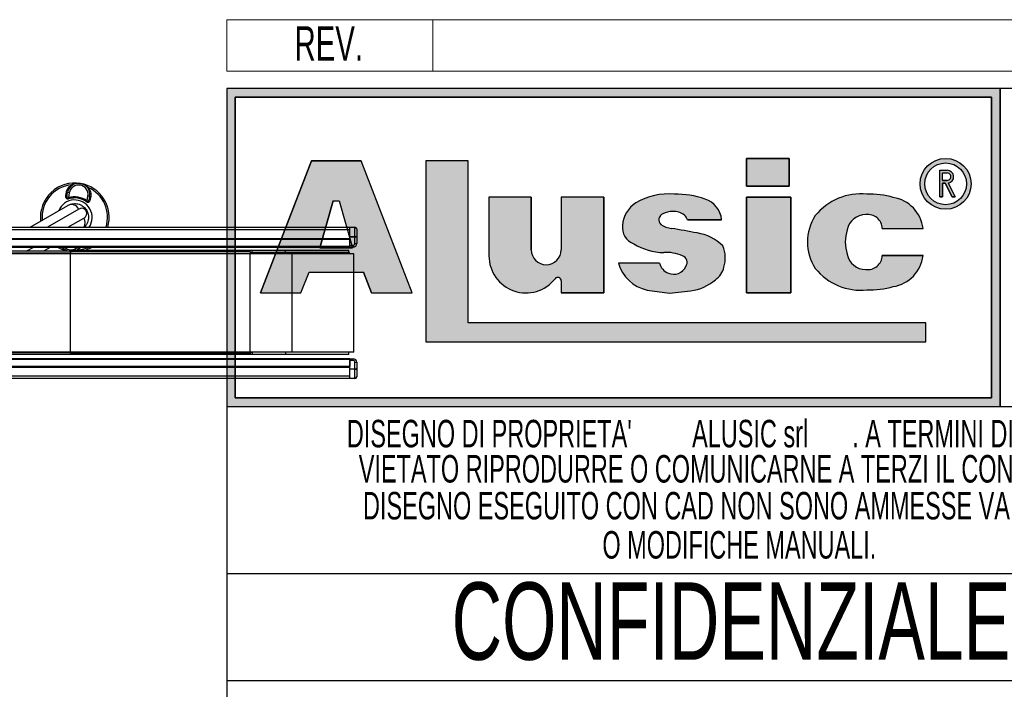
# Model space of a CAD drawing. Header units: millimetres. Extents: x 0 to 420, y 0 to 297.
# Tile 5 of 39: x 203 to 260, y 30 to 69. Entities that reach past the tile are written whole.
import ezdxf
from ezdxf.enums import TextEntityAlignment as Align

# ---------------------------------------------------------------- set-up
doc = ezdxf.new("R2010")
doc.units = ezdxf.units.MM
doc.layers.add('CARTIGLIO', color=140, linetype='Continuous')
doc.styles.add('SLDTEXTSTYLE0', font='TXT', dxfattribs={"width": 0.6382978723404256})
doc.styles.add('SLDTEXTSTYLE1', font='TXT', dxfattribs={"width": 0.675})

# ---------------------------------------------------------------- blocks, each defined once
blk = doc.blocks.new('SW_NOTE_0_3')
at = {"layer": 'CARTIGLIO', "color": 0, "insert": (2.34042553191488, 2.578135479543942), "char_height": 2, "attachment_point": 2, "style": 'SLDTEXTSTYLE0'}
blk.add_mtext('REV.', dxfattribs=at)
blk = doc.blocks.new('SW_NOTE_0_9')
at = {"layer": 'CARTIGLIO', "color": 0, "char_height": 1.6, "attachment_point": 2, "style": 'SLDTEXTSTYLE0'}
for s, insert in [("DISEGNO DI PROPRIETA'", (10.27659574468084, 2.062508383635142)), ('ALUSIC srl', (25.45120500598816, 2.062508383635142)), (". A TERMINI DI LEGGE E'", (39.41078027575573, 2.062508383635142))]:
    blk.add_mtext(s, dxfattribs=dict(at, insert=insert))
blk = doc.blocks.new('SW_NOTE_0_10')
at = {"layer": 'CARTIGLIO', "color": 0, "insert": (10.40425531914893, 2.062508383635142), "char_height": 1.6, "attachment_point": 2, "style": 'SLDTEXTSTYLE0'}
blk.add_mtext('O MODIFICHE MANUALI.', dxfattribs=at)
blk = doc.blocks.new('SW_NOTE_0_12')
at = {"layer": 'CARTIGLIO', "color": 0, "insert": (27.3404255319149, 2.062508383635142), "char_height": 1.6, "attachment_point": 2, "style": 'SLDTEXTSTYLE0'}
blk.add_mtext('VIETATO RIPRODURRE O COMUNICARNE A TERZI IL CONTENUTO.', dxfattribs=at)
blk = doc.blocks.new('SW_NOTE_0_13')
at = {"layer": 'CARTIGLIO', "color": 0, "insert": (28.04255319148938, 2.062508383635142), "char_height": 1.6, "attachment_point": 2, "style": 'SLDTEXTSTYLE0'}
blk.add_mtext('DISEGNO ESEGUITO CON CAD NON SONO AMMESSE VARIAZIONI', dxfattribs=at)
blk = doc.blocks.new('SW_NOTE_0_14')
at = {"layer": 'CARTIGLIO', "color": 0, "insert": (21.07265624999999, 5.800804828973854), "char_height": 4.500000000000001, "attachment_point": 2, "style": 'SLDTEXTSTYLE1'}
blk.add_mtext('CONFIDENZIALE', dxfattribs=at)
blk = doc.blocks.new('Cartiglio ALUSIC particolari STD')
at = {"layer": 'CARTIGLIO'}
h = blk.add_hatch(color=256, dxfattribs=at)
h.paths.add_polyline_path([(175.6752307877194, 247.7132947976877), (175.6752307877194, 229.2132947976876), (220.6752307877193, 229.2132947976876), (220.6752307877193, 247.7132947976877)], flags=0)
h.paths.add_polyline_path([(176.1752307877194, 229.7132947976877), (176.1752307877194, 247.2132947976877), (220.1752307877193, 247.2132947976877), (220.1752307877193, 229.7132947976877)], flags=0)
h = blk.add_hatch(color=256, dxfattribs=at)
h.paths.add_polyline_path([(179.9963944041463, 235.8207167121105), (180.465276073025, 237.0349162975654), (183.6345063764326, 237.0349162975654), (184.103388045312, 235.8207167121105), (186.455199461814, 235.8207167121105), (183.4874420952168, 243.5059174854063), (180.6123403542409, 243.5059174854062), (177.6445829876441, 235.8207167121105)], flags=0)
h.paths.add_polyline_path([(181.1002992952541, 238.4359343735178), (181.8750070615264, 241.1689926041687), (182.2247753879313, 241.1689926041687), (182.9994831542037, 238.4359343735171)], flags=0)
for points in [[(189.726070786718, 243.5099477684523), (187.2568362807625, 243.5099477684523), (187.2568362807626, 232.9839336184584), (216.346566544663, 232.9839336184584), (216.346566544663, 234.0739837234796), (189.726070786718, 234.0739837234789)], [(205.9157645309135, 243.6451419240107), (205.9157645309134, 242.0388308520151), (208.4026610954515, 242.0388308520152), (208.4026610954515, 243.6451419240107)], [(208.4880238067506, 241.3950893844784), (205.9157645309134, 241.3950893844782), (205.9157645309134, 235.8207167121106), (208.4880238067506, 235.8207167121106)]]:
    blk.add_hatch(color=256, dxfattribs=at).paths.add_polyline_path(points, flags=0)
h = blk.add_hatch(color=256, dxfattribs=at)
edge = h.paths.add_edge_path(flags=0)
edge.add_arc((217.4963133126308, 242.1652733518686), 1.479868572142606, 0, 360)
edge = h.paths.add_edge_path(flags=0)
edge.add_arc((217.4963133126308, 242.1652733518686), 1.214864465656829, 0, 360)
h = blk.add_hatch(color=256, dxfattribs=at)
edge = h.paths.add_edge_path(flags=0)
edge.add_arc((217.5944506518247, 242.5818626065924), 0.3723980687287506, 277.1406326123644, 450.0000000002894)
edge.add_line((217.5944506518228, 242.9542606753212), (217.1543350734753, 242.9542606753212))
edge.add_line((217.1543350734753, 242.9542606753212), (217.1543350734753, 241.4023140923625))
edge.add_line((217.1543350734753, 241.4023140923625), (217.3097420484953, 241.4023140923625))
edge.add_line((217.3097420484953, 241.4023140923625), (217.3097420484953, 242.2094645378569))
edge.add_line((217.3097420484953, 242.2094645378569), (217.4681345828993, 242.2094645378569))
edge.add_line((217.4681345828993, 242.2094645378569), (217.8753428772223, 241.4023140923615))
edge.add_line((217.8753428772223, 241.4023140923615), (218.0494071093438, 241.4023140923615))
edge.add_line((218.0494071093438, 241.4023140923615), (217.6407416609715, 242.212352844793))
edge = h.paths.add_edge_path(flags=0)
edge.add_line((217.3097420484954, 242.7988537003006), (217.5944506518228, 242.7988537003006))
edge.add_arc((217.5944506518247, 242.5818626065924), 0.2169910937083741, -90.00000000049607, 90.00000000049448, ccw=False)
edge.add_line((217.5944506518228, 242.3648715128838), (217.3097420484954, 242.3648715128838))
edge.add_line((217.3097420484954, 242.3648715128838), (217.3097420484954, 242.7988537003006))
h = blk.add_hatch(color=256, dxfattribs=at)
edge = h.paths.add_edge_path(flags=0)
edge.add_arc((194.2619790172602, 238.3328699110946), 0.8721260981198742, 180, 360, ccw=False)
edge.add_line((193.3898529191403, 238.3328699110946), (193.3898529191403, 241.3950893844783))
edge.add_line((193.3898529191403, 241.3950893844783), (190.9285191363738, 241.3950893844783))
edge.add_line((190.9285191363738, 241.3950893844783), (190.9285191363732, 237.9783312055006))
edge.add_arc((193.0861336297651, 237.9783312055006), 2.157614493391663, 180, 321.9680973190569)
edge.add_arc((194.9391651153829, 236.5289220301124), 0.1949400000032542, 3.751097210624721e-10, 141.9680973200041, ccw=False)
edge.add_line((195.1341051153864, 236.5289220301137), (195.1341051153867, 235.8207167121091))
edge.add_line((195.1341051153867, 235.8207167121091), (197.6148195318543, 235.8207167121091))
edge.add_line((197.6148195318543, 235.8207167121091), (197.6148195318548, 241.3950893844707))
edge.add_line((197.6148195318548, 241.3950893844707), (195.1341051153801, 241.3950893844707))
edge.add_line((195.1341051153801, 241.3950893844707), (195.1341051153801, 238.3328699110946))
h = blk.add_hatch(color=256, dxfattribs=at)
edge = h.paths.add_edge_path(flags=0)
edge.add_line((201.4260816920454, 235.8017439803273), (202.6657446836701, 235.9456470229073))
edge.add_arc((202.329266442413, 238.631519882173), 2.706867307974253, 277.1406456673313, 311.0032214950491)
edge.add_arc((203.4500368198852, 237.5679483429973), 1.178212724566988, 303.7868133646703, 347.8980612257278)
edge.add_arc((202.7591436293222, 237.8600682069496), 1.920162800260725, 343.693523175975, 381.4193527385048)
edge.add_arc((202.6211329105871, 236.5671389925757), 2.77207698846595, 46.00269433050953, 81.2509677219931)
edge.add_arc((194.8645641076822, 197.2610710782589), 42.83386613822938, 78.993004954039, 81.01866969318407)
edge.add_arc((201.791685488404, 241.2254031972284), 1.672976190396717, 238.7770991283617, 261.74465207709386, ccw=False)
edge.add_arc((201.2153024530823, 240.0677304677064), 0.3988810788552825, 114.64010585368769, 223.1865854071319, ccw=False)
edge.add_arc((201.6334056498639, 239.1857459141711), 1.374925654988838, 90.51660503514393, 115.1534325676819, ccw=False)
edge.add_arc((201.6831021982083, 239.5760411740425), 0.986530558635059, 50.694882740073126, 93.60864602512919, ccw=False)
edge.add_arc((201.9697940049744, 239.9445101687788), 0.519939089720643, 14.547573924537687, 49.4198797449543, ccw=False)
edge.add_line((202.4730635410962, 240.0751104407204), (204.4675927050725, 240.0751104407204))
edge.add_arc((203.0576035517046, 239.9357336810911), 1.416861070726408, 5.64532107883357, 71.38339334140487)
edge.add_arc((201.7960014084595, 236.355567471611), 5.212710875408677, 70.80435731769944, 90.86664277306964)
edge.add_arc((201.3918249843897, 237.7332340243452), 3.848224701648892, 85.15036290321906, 119.91204055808)
edge.add_arc((200.4630711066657, 239.596929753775), 1.774008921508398, 123.9309471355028, 174.9914571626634)
edge.add_arc((199.7112523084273, 239.6370426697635), 1.021881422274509, 173.5516105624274, 249.3813116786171)
edge.add_arc((201.1522143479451, 241.6000363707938), 3.430150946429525, 238.332046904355, 269.1908231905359)
edge.add_arc((201.2712411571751, 236.022650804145), 2.154096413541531, 64.99796384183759, 94.45891481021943, ccw=False)
edge.add_arc((202.0592687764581, 237.5956085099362), 0.398545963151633, -35.58612148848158, 72.11412463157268, ccw=False)
edge.add_arc((201.6903477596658, 237.6535955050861), 0.7512299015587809, 245.201083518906, 337.29941344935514, ccw=False)
edge.add_arc((201.6384661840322, 237.7297070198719), 0.8024620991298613, 192.55915917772, 250.8523518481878, ccw=False)
edge.add_line((200.8552053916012, 237.5552136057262), (198.4723136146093, 237.5552136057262))
edge.add_arc((200.5696156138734, 238.1164948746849), 2.1711085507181, 194.982434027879, 258.3364147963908)
edge.add_line((200.1306936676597, 235.9902164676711), (201.4260816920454, 235.8017439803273))
h = blk.add_hatch(color=256, dxfattribs=at)
edge = h.paths.add_edge_path(flags=0)
edge.add_arc((212.8489752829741, 238.2774034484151), 1.095489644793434, 191.1589777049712, 269.92854925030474, ccw=False)
edge.add_arc((213.9973597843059, 238.7808861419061), 2.335462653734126, 162.1599290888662, 197.8400709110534, ccw=False)
edge.add_arc((212.8489752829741, 239.284368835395), 1.095489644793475, 90.0714507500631, 168.8410222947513, ccw=False)
edge.add_arc((212.9558587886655, 239.5292842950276), 0.8574339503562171, 2.5666577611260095, 97.25285314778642, ccw=False)
edge.add_line((213.8124325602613, 239.5676816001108), (216.1889448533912, 239.5676816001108))
edge.add_arc((214.1254209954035, 239.3204036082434), 2.078287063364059, 6.833333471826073, 81.00039250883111)
edge.add_arc((213.0403652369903, 236.4056797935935), 5.163706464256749, 74.15176759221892, 91.31975036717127)
edge.add_arc((212.577937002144, 238.1509364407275), 3.434301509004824, 84.2596919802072, 140.8312604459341)
edge.add_arc((212.2748599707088, 238.7808861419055), 2.817144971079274, 146.8823062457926, 213.1176937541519)
edge.add_arc((212.5779370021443, 239.4108358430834), 3.434301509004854, 219.1687395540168, 275.7403080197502)
edge.add_arc((213.0403652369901, 241.1560924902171), 5.163706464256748, 268.6802496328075, 285.8482324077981)
edge.add_arc((214.1254209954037, 238.2413686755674), 2.078287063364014, 278.9996074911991, 353.1666665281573)
edge.add_line((216.1889448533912, 237.9940906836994), (213.8124325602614, 237.9940906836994))
edge.add_arc((212.9558587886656, 238.0324879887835), 0.8574339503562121, 262.7471468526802, 357.4333422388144, ccw=False)
at = {"color": 161, "linetype": 'Continuous', "lineweight": 18}
for p, q in [((175.6752307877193, 248.7132947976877), (175.6752307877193, 251.7132947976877)), ((175.6752307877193, 251.7132947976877), (375.3252307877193, 251.7132947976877)), ((187.6752307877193, 251.7132947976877), (187.6752307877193, 248.7132947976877)), ((175.6752307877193, 248.7132947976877), (375.3252307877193, 248.7132947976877))]:
    blk.add_line(p, q, dxfattribs=at)
at = {"layer": 'CARTIGLIO'}
for p, q in [((175.6752307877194, 247.7132947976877), (175.6752307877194, 229.2132947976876)), ((175.6752307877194, 247.7132947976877), (175.6752307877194, 192.7132947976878)), ((235.6752307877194, 247.7132947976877), (175.6752307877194, 247.7132947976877)), ((220.6752307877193, 247.7132947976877), (175.6752307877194, 247.7132947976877)), ((175.6752307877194, 247.7132947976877), (175.6752307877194, 229.2132947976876)), ((175.6752307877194, 247.7132947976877), (175.6752307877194, 213.2641084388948)), ((220.6752307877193, 229.2132947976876), (220.6752307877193, 247.7132947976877)), ((220.6752307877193, 247.7132947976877), (220.6752307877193, 229.2132947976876)), ((176.1752307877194, 229.7132947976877), (176.1752307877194, 247.2132947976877)), ((176.1752307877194, 247.2132947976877), (176.1752307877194, 229.7132947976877)), ((176.1752307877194, 247.2132947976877), (220.1752307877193, 247.2132947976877)), ((220.1752307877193, 247.2132947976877), (176.1752307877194, 247.2132947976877)), ((220.1752307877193, 247.2132947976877), (220.1752307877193, 229.7132947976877)), ((220.1752307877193, 229.7132947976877), (220.1752307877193, 247.2132947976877)), ((180.6123403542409, 243.5059174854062), (177.6445829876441, 235.8207167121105)), ((177.6445829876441, 235.8207167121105), (180.6123403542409, 243.5059174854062)), ((183.4874420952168, 243.5059174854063), (180.6123403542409, 243.5059174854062)), ((180.6123403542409, 243.5059174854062), (183.4874420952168, 243.5059174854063)), ((186.455199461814, 235.8207167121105), (183.4874420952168, 243.5059174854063)), ((186.455199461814, 235.8207167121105), (183.4874420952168, 243.5059174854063)), ((189.726070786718, 243.5099477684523), (187.2568362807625, 243.5099477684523)), ((187.2568362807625, 243.5099477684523), (187.2568362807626, 232.9839336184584)), ((189.726070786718, 243.5099477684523), (187.2568362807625, 243.5099477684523)), ((187.2568362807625, 243.5099477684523), (187.2568362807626, 232.9839336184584)), ((189.726070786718, 234.0739837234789), (189.726070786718, 243.5099477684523)), ((189.726070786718, 234.0739837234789), (189.726070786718, 243.5099477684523)), ((208.4026610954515, 243.6451419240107), (205.9157645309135, 243.6451419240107)), ((205.9157645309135, 243.6451419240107), (205.9157645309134, 242.0388308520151)), ((205.9157645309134, 242.0388308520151), (205.9157645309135, 243.6451419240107)), ((205.9157645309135, 243.6451419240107), (208.4026610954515, 243.6451419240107)), ((208.4026610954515, 243.6451419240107), (208.4026610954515, 242.0388308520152)), ((208.4026610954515, 242.0388308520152), (208.4026610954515, 243.6451419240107)), ((217.1543350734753, 241.4023140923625), (217.1543350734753, 242.9542606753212)), ((217.1543350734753, 241.4023140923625), (217.1543350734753, 242.9542606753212)), ((217.1543350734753, 242.9542606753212), (217.5944506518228, 242.9542606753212)), ((217.1543350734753, 242.9542606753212), (217.5944506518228, 242.9542606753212)), ((217.3097420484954, 242.7988537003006), (217.5944506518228, 242.7988537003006)), ((217.3097420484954, 242.3648715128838), (217.3097420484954, 242.7988537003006)), ((217.3097420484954, 242.3648715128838), (217.3097420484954, 242.7988537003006)), ((217.3097420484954, 242.7988537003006), (217.5944506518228, 242.7988537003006)), ((217.3097420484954, 242.3648715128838), (217.5944506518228, 242.3648715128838)), ((217.5944506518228, 242.3648715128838), (217.3097420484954, 242.3648715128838)), ((205.9157645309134, 242.0388308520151), (208.4026610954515, 242.0388308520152)), ((208.4026610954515, 242.0388308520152), (205.9157645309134, 242.0388308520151)), ((217.3097420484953, 242.2094645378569), (217.3097420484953, 241.4023140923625)), ((217.3097420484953, 241.4023140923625), (217.3097420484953, 242.2094645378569)), ((217.4681345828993, 242.2094645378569), (217.3097420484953, 242.2094645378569)), ((217.3097420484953, 242.2094645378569), (217.4681345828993, 242.2094645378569)), ((217.8753428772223, 241.4023140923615), (217.4681345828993, 242.2094645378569)), ((217.4681345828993, 242.2094645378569), (217.8753428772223, 241.4023140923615)), ((217.6407416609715, 242.212352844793), (218.0494071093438, 241.4023140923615)), ((217.6407416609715, 242.212352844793), (218.0494071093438, 241.4023140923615)), ((181.1002992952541, 238.4359343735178), (181.8750070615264, 241.1689926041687)), ((181.8750070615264, 241.1689926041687), (181.1002992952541, 238.4359343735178)), ((181.8750070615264, 241.1689926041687), (182.2247753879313, 241.1689926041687)), ((181.8750070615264, 241.1689926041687), (182.2247753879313, 241.1689926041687)), ((182.2247753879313, 241.1689926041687), (182.9994831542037, 238.4359343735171)), ((182.2247753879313, 241.1689926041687), (182.9994831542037, 238.4359343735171)), ((190.9285191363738, 241.3950893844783), (190.9285191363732, 237.9783312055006)), ((193.3898529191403, 241.3950893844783), (190.9285191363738, 241.3950893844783)), ((193.3898529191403, 241.3950893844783), (190.9285191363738, 241.3950893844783)), ((190.9285191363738, 241.3950893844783), (190.9285191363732, 237.9783312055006)), ((193.3898529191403, 238.3328699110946), (193.3898529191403, 241.3950893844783)), ((193.3898529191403, 241.3950893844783), (193.3898529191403, 238.3328699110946)), ((197.6148195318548, 241.3950893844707), (195.1341051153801, 241.3950893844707)), ((195.1341051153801, 241.3950893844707), (195.1341051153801, 238.3328699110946)), ((195.1341051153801, 241.3950893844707), (195.1341051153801, 238.3328699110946)), ((197.6148195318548, 241.3950893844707), (195.1341051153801, 241.3950893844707)), ((197.6148195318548, 241.3950893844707), (197.6148195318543, 235.8207167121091)), ((197.6148195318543, 235.8207167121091), (197.6148195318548, 241.3950893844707)), ((208.4880238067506, 241.3950893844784), (205.9157645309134, 241.3950893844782)), ((205.9157645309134, 241.3950893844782), (205.9157645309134, 235.8207167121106)), ((205.9157645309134, 241.3950893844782), (208.4880238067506, 241.3950893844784)), ((205.9157645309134, 235.8207167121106), (205.9157645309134, 241.3950893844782)), ((208.4880238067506, 235.8207167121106), (208.4880238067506, 241.3950893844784)), ((208.4880238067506, 241.3950893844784), (208.4880238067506, 235.8207167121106)), ((217.1543350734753, 241.4023140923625), (217.3097420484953, 241.4023140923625)), ((217.3097420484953, 241.4023140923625), (217.1543350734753, 241.4023140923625)), ((217.8753428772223, 241.4023140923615), (218.0494071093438, 241.4023140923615)), ((218.0494071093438, 241.4023140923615), (217.8753428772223, 241.4023140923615)), ((202.4730635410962, 240.0751104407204), (204.4675927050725, 240.0751104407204)), ((204.4675927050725, 240.0751104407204), (202.4730635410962, 240.0751104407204)), ((213.8124325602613, 239.5676816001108), (216.1889448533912, 239.5676816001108)), ((213.8124325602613, 239.5676816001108), (216.1889448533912, 239.5676816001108)), ((182.9994831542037, 238.4359343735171), (181.1002992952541, 238.4359343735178)), ((181.1002992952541, 238.4359343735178), (182.9994831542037, 238.4359343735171)), ((216.1889448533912, 237.9940906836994), (213.8124325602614, 237.9940906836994)), ((213.8124325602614, 237.9940906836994), (216.1889448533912, 237.9940906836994)), ((200.8552053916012, 237.5552136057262), (198.4723136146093, 237.5552136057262)), ((200.8552053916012, 237.5552136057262), (198.4723136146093, 237.5552136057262)), ((179.9963944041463, 235.8207167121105), (180.465276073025, 237.0349162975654)), ((179.9963944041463, 235.8207167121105), (180.465276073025, 237.0349162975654)), ((180.465276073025, 237.0349162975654), (183.6345063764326, 237.0349162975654)), ((180.465276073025, 237.0349162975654), (183.6345063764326, 237.0349162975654)), ((184.103388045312, 235.8207167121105), (183.6345063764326, 237.0349162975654)), ((183.6345063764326, 237.0349162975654), (184.103388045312, 235.8207167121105)), ((195.1341051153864, 236.5289220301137), (195.1341051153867, 235.8207167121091)), ((195.1341051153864, 236.5289220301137), (195.1341051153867, 235.8207167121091)), ((177.6445829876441, 235.8207167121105), (179.9963944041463, 235.8207167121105)), ((177.6445829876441, 235.8207167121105), (179.9963944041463, 235.8207167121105)), ((184.103388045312, 235.8207167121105), (186.455199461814, 235.8207167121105)), ((184.103388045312, 235.8207167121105), (186.455199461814, 235.8207167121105)), ((195.1341051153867, 235.8207167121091), (197.6148195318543, 235.8207167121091)), ((197.6148195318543, 235.8207167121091), (195.1341051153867, 235.8207167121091)), ((200.1306936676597, 235.9902164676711), (201.4260816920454, 235.8017439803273)), ((200.1306936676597, 235.9902164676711), (201.4260816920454, 235.8017439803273)), ((201.4260816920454, 235.8017439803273), (202.6657446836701, 235.9456470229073)), ((201.4260816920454, 235.8017439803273), (202.6657446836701, 235.9456470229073)), ((205.9157645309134, 235.8207167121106), (208.4880238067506, 235.8207167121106)), ((208.4880238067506, 235.8207167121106), (205.9157645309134, 235.8207167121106)), ((216.346566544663, 234.0739837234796), (189.726070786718, 234.0739837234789)), ((216.346566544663, 234.0739837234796), (189.726070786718, 234.0739837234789)), ((216.346566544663, 232.9839336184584), (216.346566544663, 234.0739837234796)), ((216.346566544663, 232.9839336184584), (216.346566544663, 234.0739837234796)), ((187.2568362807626, 232.9839336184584), (216.346566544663, 232.9839336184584)), ((187.2568362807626, 232.9839336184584), (216.346566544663, 232.9839336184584)), ((220.1752307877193, 229.7132947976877), (176.1752307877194, 229.7132947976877)), ((176.1752307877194, 229.7132947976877), (220.1752307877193, 229.7132947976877)), ((175.6752307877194, 229.2132947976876), (220.6752307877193, 229.2132947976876)), ((175.6752307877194, 229.2132947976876), (235.6752307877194, 229.2132947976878)), ((235.6752307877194, 219.4779138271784), (175.6752307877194, 219.4779138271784)), ((235.6752307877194, 213.2641084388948), (175.6752307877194, 213.2641084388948))]:
    blk.add_line(p, q, dxfattribs=at)
for radius in [1.479868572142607, 1.479868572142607, 1.214864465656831, 1.214864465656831]:
    blk.add_circle((217.4963133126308, 242.1652733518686), radius, dxfattribs=at)
for centre, radius, start, end in [((217.5944506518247, 242.5818626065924), 0.3723980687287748, 277.1406326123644, 90.00000000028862), ((217.5944506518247, 242.5818626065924), 0.3723980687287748, 277.1406326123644, 90.00000000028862), ((217.5944506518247, 242.5818626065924), 0.2169910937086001, 269.9999999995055, 90.00000000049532), ((217.5944506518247, 242.5818626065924), 0.2169910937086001, 269.9999999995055, 90.00000000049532), ((201.3918249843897, 237.7332340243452), 3.848224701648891, 85.15036290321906, 119.91204055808), ((201.3918249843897, 237.7332340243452), 3.848224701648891, 85.15036290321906, 119.91204055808), ((201.7960014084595, 236.355567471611), 5.212710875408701, 70.80435731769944, 90.86664277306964), ((201.7960014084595, 236.355567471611), 5.212710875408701, 70.80435731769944, 90.86664277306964), ((203.0576035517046, 239.9357336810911), 1.416861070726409, 5.64532107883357, 71.38339334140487), ((203.0576035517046, 239.9357336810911), 1.416861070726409, 5.64532107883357, 71.38339334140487), ((212.577937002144, 238.1509364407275), 3.434301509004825, 84.2596919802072, 140.8312604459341), ((212.577937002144, 238.1509364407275), 3.434301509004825, 84.2596919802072, 140.8312604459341), ((213.0403652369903, 236.4056797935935), 5.163706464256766, 74.15176759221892, 91.31975036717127), ((213.0403652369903, 236.4056797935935), 5.163706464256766, 74.15176759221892, 91.31975036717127), ((214.1254209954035, 239.3204036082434), 2.078287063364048, 6.833333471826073, 81.00039250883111), ((214.1254209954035, 239.3204036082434), 2.078287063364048, 6.833333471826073, 81.00039250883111), ((200.4630711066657, 239.596929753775), 1.774008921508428, 123.9309471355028, 174.9914571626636), ((200.4630711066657, 239.596929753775), 1.774008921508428, 123.9309471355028, 174.9914571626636), ((201.2153024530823, 240.0677304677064), 0.3988810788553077, 114.6401058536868, 223.1865854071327), ((201.2153024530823, 240.0677304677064), 0.3988810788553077, 114.6401058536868, 223.1865854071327), ((201.6334056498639, 239.1857459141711), 1.374925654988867, 90.51660503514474, 115.1534325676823), ((201.6334056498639, 239.1857459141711), 1.374925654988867, 90.51660503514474, 115.1534325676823), ((201.6831021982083, 239.5760411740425), 0.9865305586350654, 50.69488274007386, 93.60864602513), ((201.6831021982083, 239.5760411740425), 0.9865305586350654, 50.69488274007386, 93.60864602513), ((201.9697940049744, 239.9445101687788), 0.5199390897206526, 14.54757392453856, 49.41987974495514), ((201.9697940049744, 239.9445101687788), 0.5199390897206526, 14.54757392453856, 49.41987974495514), ((212.2748599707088, 238.7808861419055), 2.81714497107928, 146.8823062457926, 213.1176937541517), ((212.2748599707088, 238.7808861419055), 2.81714497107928, 146.8823062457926, 213.1176937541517), ((212.8489752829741, 239.284368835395), 1.09548964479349, 90.07145075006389, 168.8410222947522), ((212.8489752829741, 239.284368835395), 1.09548964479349, 90.07145075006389, 168.8410222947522), ((212.9558587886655, 239.5292842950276), 0.8574339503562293, 2.566657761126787, 97.25285314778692), ((212.9558587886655, 239.5292842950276), 0.8574339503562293, 2.566657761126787, 97.25285314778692), ((199.7112523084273, 239.6370426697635), 1.021881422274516, 173.5516105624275, 249.381311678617), ((199.7112523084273, 239.6370426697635), 1.021881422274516, 173.5516105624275, 249.381311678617), ((201.791685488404, 241.2254031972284), 1.672976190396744, 238.7770991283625, 261.7446520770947), ((201.791685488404, 241.2254031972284), 1.672976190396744, 238.7770991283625, 261.7446520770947), ((194.8645641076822, 197.2610710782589), 42.8338661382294, 78.993004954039, 81.01866969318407), ((194.8645641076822, 197.2610710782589), 42.8338661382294, 78.993004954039, 81.01866969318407), ((213.9973597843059, 238.7808861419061), 2.335462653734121, 162.159929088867, 197.8400709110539), ((213.9973597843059, 238.7808861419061), 2.335462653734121, 162.159929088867, 197.8400709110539), ((202.6211329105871, 236.5671389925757), 2.772076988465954, 46.00269433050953, 81.2509677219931), ((202.6211329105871, 236.5671389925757), 2.772076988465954, 46.00269433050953, 81.2509677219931), ((194.2619790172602, 238.3328699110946), 0.872126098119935, 180, 0), ((194.2619790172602, 238.3328699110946), 0.872126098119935, 180, 0), ((201.1522143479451, 241.6000363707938), 3.430150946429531, 238.332046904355, 269.1908231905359), ((201.1522143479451, 241.6000363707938), 3.430150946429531, 238.332046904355, 269.1908231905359), ((202.7591436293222, 237.8600682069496), 1.920162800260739, 343.6935231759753, 21.41935273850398), ((202.7591436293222, 237.8600682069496), 1.920162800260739, 343.6935231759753, 21.41935273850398), ((193.0861336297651, 237.9783312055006), 2.157614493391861, 180, 321.9680973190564), ((193.0861336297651, 237.9783312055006), 2.157614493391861, 180, 321.9680973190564), ((201.2712411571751, 236.022650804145), 2.154096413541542, 64.99796384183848, 94.45891481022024), ((201.2712411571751, 236.022650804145), 2.154096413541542, 64.99796384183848, 94.45891481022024), ((202.0592687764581, 237.5956085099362), 0.3985459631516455, 324.4138785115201, 72.11412463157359), ((202.0592687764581, 237.5956085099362), 0.3985459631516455, 324.4138785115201, 72.11412463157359), ((212.8489752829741, 238.2774034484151), 1.095489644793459, 191.1589777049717, 269.9285492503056), ((212.8489752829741, 238.2774034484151), 1.095489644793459, 191.1589777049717, 269.9285492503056), ((212.9558587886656, 238.0324879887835), 0.8574339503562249, 262.7471468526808, 357.4333422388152), ((212.9558587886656, 238.0324879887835), 0.8574339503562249, 262.7471468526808, 357.4333422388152), ((214.1254209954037, 238.2413686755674), 2.078287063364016, 278.9996074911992, 353.1666665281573), ((214.1254209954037, 238.2413686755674), 2.078287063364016, 278.9996074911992, 353.1666665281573), ((200.5696156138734, 238.1164948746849), 2.171108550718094, 194.982434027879, 258.3364147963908), ((200.5696156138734, 238.1164948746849), 2.171108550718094, 194.982434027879, 258.3364147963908), ((201.6384661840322, 237.7297070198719), 0.8024620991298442, 192.5591591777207, 250.8523518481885), ((201.6384661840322, 237.7297070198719), 0.8024620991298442, 192.5591591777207, 250.8523518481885), ((201.6903477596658, 237.6535955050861), 0.7512299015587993, 245.2010835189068, 337.299413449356), ((201.6903477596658, 237.6535955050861), 0.7512299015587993, 245.2010835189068, 337.299413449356), ((203.4500368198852, 237.5679483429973), 1.178212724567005, 303.7868133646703, 347.898061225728), ((203.4500368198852, 237.5679483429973), 1.178212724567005, 303.7868133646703, 347.898061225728), ((212.5779370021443, 239.4108358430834), 3.434301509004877, 219.1687395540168, 275.7403080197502), ((212.5779370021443, 239.4108358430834), 3.434301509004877, 219.1687395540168, 275.7403080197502), ((194.9391651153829, 236.5289220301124), 0.1949400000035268, 3.759104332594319e-10, 141.9680973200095), ((194.9391651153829, 236.5289220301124), 0.1949400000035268, 3.759104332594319e-10, 141.9680973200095), ((202.329266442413, 238.631519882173), 2.706867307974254, 277.1406456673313, 311.0032214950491), ((202.329266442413, 238.631519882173), 2.706867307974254, 277.1406456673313, 311.0032214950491), ((213.0403652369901, 241.1560924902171), 5.163706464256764, 268.6802496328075, 285.8482324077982), ((213.0403652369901, 241.1560924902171), 5.163706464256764, 268.6802496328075, 285.8482324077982)]:
    blk.add_arc(centre, radius, start, end, dxfattribs=at)
at = {"layer": 'CARTIGLIO', "color": 140}
for name, p in [('SW_NOTE_0_3', (179.2724530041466, 248.75167344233)), ('SW_NOTE_0_9', (180.6752322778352, 226.3745778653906)), ('SW_NOTE_0_12', (178.05745774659, 224.3284193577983)), ('SW_NOTE_0_13', (177.3396818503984, 222.1825085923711)), ('SW_NOTE_0_10', (195.0941192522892, 219.9062941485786)), ('SW_NOTE_0_14', (183.9404302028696, 213.1822066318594))]:
    blk.add_blockref(name, p, dxfattribs=at)
for tag, height, style, width, p in [('AUTOATTR1', 3.5, 'SLDTEXTSTYLE0', 0.6382978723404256, (284.730617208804, 231.4146332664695)), ('AUTOATTR2', 3.5, 'SLDTEXTSTYLE0', 0.6382978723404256, (283.5554421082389, 225.136016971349)), ('AUTOATTR6', 5, 'SLDTEXTSTYLE1', 0.675, (353.201965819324, 221.0084733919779)), ('AUTOATTR11', 3.5, 'SLDTEXTSTYLE0', 0.6382978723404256, (284.5664109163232, 219.1248268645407)), ('AUTOATTR8', 4, 'SLDTEXTSTYLE0', 0.6382978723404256, (280.9485514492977, 207.716756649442)), ('AUTOATTR9', 4, 'SLDTEXTSTYLE0', 0.6382978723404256, (279.8263282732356, 198.1376937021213)), ('AUTOATTR0', 4, 'SLDTEXTSTYLE0', 0.6382978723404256, (310.736666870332, 198.0260583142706))]:
    blk.add_attdef(tag, text='', height=height, dxfattribs=dict(at, style=style, width=width)).set_placement(p, align=Align.TOP_CENTER)
for tag in ['AUTOATTR3', 'AUTOATTR4', 'AUTOATTR5', 'AUTOATTR7', 'AUTOATTR10', 'AUTOATTR12', 'AUTOATTR13']:
    blk.add_attdef(tag, (0, 0), '', height=4, dxfattribs=at)

msp = doc.modelspace()

# ---------------------------------------------------------------- linework, layer by layer
at = {"color": 7, "linetype": 'Continuous', "lineweight": 25}
for p, q in [((205.8238850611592, 58.95321122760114), (205.8411681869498, 59.0698720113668)), ((205.8992436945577, 58.99471148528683), (205.9188734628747, 59.11226015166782)), ((206.0175076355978, 59.09578896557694), (205.9188734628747, 59.11226015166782)), ((206.0175076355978, 59.09578896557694), (205.9692091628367, 58.80656389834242)), ((205.9692091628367, 58.80656389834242), (205.9885282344, 58.74715672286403)), ((207.0166114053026, 58.57547434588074), (207.0541850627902, 58.62538085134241)), ((207.0541850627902, 58.62538085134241), (207.1024835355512, 58.9146059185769)), ((207.2011177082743, 58.89813473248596), (207.1024835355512, 58.9146059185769)), ((207.2011177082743, 58.89813473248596), (207.1814879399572, 58.78058606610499)), ((207.2608337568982, 58.83279823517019), (207.2392731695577, 58.7168517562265)), ((203.7417057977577, 57.09863636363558), (205.9376345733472, 58.36645643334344)), ((206.5716218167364, 58.15513886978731), (204.7417057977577, 57.09863636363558)), ((206.9971023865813, 58.05438002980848), (207.0304548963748, 58.0736361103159)), ((205.9417057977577, 57.09863636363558), (206.8716218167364, 57.63552362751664)), ((184.8394318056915, 56.96170972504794), (222.3394318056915, 56.96170972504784)), ((201.2147965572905, 57.09863611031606), (222.3394318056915, 57.09863636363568)), ((222.3394318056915, 57.0986363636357), (222.6394318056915, 57.0986363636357)), ((222.3394318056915, 57.08399170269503), (222.3394318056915, 57.0986363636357)), ((222.6394318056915, 57.08399170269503), (222.3394318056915, 57.08399170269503)), ((222.3394318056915, 56.56328102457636), (222.3394318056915, 57.08399170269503)), ((222.6394318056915, 57.0986363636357), (222.6394318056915, 57.08399170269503)), ((222.6394318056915, 56.56328102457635), (222.6394318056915, 57.08399170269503)), ((222.7394318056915, 56.99863636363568), (222.7394318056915, 56.50721500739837)), ((184.8394318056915, 56.44863636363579), (222.3394318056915, 56.44863636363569)), ((184.8394318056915, 56.39863636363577), (222.3394318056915, 56.39863636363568)), ((222.3394318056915, 56.56328102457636), (222.6394318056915, 56.56328102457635)), ((222.3394318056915, 56.52792568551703), (222.3394318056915, 56.56328102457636)), ((222.6394318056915, 56.52792568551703), (222.3394318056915, 56.52792568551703)), ((222.3394318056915, 56.04863636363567), (222.3394318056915, 56.52792568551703)), ((222.3394318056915, 55.99863636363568), (222.3394318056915, 56.39863636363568)), ((222.6394318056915, 56.56328102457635), (222.6394318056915, 56.52792568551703)), ((222.6394318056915, 56.14863636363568), (222.6394318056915, 56.52792568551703)), ((222.6394318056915, 56.14863636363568), (222.7394318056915, 56.14863636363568)), ((222.7394318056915, 56.50721500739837), (222.7394318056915, 56.14863636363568)), ((184.8394318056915, 55.99863636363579), (222.3394318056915, 55.99863636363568)), ((184.8394318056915, 55.94863636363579), (222.3394318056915, 55.94863636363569)), ((206.0894318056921, 55.69863611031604), (189.3394318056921, 55.69863611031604)), ((206.0894318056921, 55.59863639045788), (189.3394318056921, 55.59863639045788)), ((203.5168342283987, 55.69863611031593), (203.9498473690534, 55.94863636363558)), ((204.9498473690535, 55.94863636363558), (204.5168342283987, 55.69863611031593)), ((205.5265400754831, 55.94863636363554), (205.5494348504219, 55.93805562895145)), ((205.5494348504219, 55.93805562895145), (205.5429657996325, 55.94863636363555)), ((206.0223965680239, 55.6986361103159), (206.008210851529, 55.70095265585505)), ((206.0894318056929, 55.74863636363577), (206.0894318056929, 55.69863611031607)), ((216.5394318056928, 55.74863636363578), (206.0894318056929, 55.74863636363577)), ((206.0894318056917, 55.698344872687), (206.0894318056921, 55.6736363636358)), ((216.5394318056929, 55.6736363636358), (206.0894318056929, 55.6736363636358)), ((206.0894318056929, 55.6736363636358), (206.0894318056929, 55.55613636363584)), ((206.0894318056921, 55.59863639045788), (206.0894318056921, 55.55613636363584)), ((206.5191342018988, 55.77612292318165), (206.4524882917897, 55.7486363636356)), ((216.5394318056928, 55.6736363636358), (216.5394318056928, 55.74863636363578)), ((216.6644318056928, 55.74863636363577), (216.5394318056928, 55.74863636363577)), ((216.5394318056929, 55.6736363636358), (216.5394318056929, 55.55613636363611)), ((216.5394318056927, 55.62363636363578), (216.6390234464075, 55.62363636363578)), ((216.6390234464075, 55.62363636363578), (216.6390234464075, 55.55613636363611)), ((218.9622497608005, 55.62363636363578), (216.6390234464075, 55.62363636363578)), ((216.6644318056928, 55.62363636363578), (216.6644318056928, 55.74863636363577)), ((218.5894318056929, 55.74863636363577), (216.6644318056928, 55.74863636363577)), ((218.5894318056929, 55.62363636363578), (218.5894318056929, 55.74863636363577)), ((222.2794318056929, 55.74863636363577), (218.5894318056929, 55.74863636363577)), ((222.3269318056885, 55.62363636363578), (218.9622497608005, 55.62363636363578)), ((218.9622497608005, 55.55613636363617), (218.9622497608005, 55.62363636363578)), ((222.2794318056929, 55.62363636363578), (222.2794318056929, 55.74863636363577)), ((222.3269318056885, 55.5561363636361), (222.3269318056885, 55.62363636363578)), ((222.3394318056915, 56.04863636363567), (222.5394318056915, 56.04863636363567)), ((222.3394318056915, 55.94863636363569), (222.3394318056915, 55.99863636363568)), ((222.5394318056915, 55.94863636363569), (222.3394318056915, 55.94863636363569)), ((222.5394318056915, 56.04863636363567), (222.5394318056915, 55.94863636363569)), ((206.0894318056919, 55.55613636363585), (189.339431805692, 55.55613636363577)), ((206.089431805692, 49.84113636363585), (206.0894318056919, 55.55613636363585)), ((216.5394318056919, 55.55613636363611), (206.0894318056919, 55.55613636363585)), ((216.5394318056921, 49.8411363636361), (216.5394318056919, 55.55613636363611)), ((218.9861899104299, 55.55613636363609), (216.5394318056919, 55.55613636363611)), ((218.98618991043, 49.84113636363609), (218.9861899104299, 55.55613636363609)), ((222.5669318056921, 55.5561363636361), (218.9861899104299, 55.55613636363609)), ((222.5669318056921, 49.8411363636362), (222.5669318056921, 55.5561363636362)), ((206.089431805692, 49.84113636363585), (189.339431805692, 49.84113636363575)), ((206.0894318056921, 49.79863633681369), (206.0894318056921, 49.84113636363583)), ((206.0894318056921, 49.77363636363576), (206.0894318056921, 49.84113636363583)), ((216.5394318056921, 49.8411363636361), (206.089431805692, 49.84113636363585)), ((216.5394318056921, 49.77363636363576), (216.5394318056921, 49.84113636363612)), ((218.98618991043, 49.84113636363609), (216.5394318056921, 49.8411363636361)), ((216.6390234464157, 49.82363636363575), (216.6390234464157, 49.84113636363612)), ((218.9622497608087, 49.84113636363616), (218.9622497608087, 49.82363636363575)), ((222.5669318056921, 49.84113636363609), (218.98618991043, 49.84113636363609)), ((222.3269318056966, 49.82363636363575), (222.3269318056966, 49.84113636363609)), ((222.3394318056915, 49.44863636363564), (184.8394318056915, 49.44863636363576)), ((222.3394318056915, 49.39863636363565), (184.8394318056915, 49.39863636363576)), ((206.0894318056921, 49.79863633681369), (189.3394318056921, 49.79863633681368)), ((206.0894318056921, 49.69863624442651), (189.3394318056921, 49.69863624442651)), ((206.0894318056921, 49.77363636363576), (206.0894318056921, 49.69863624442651)), ((206.0894318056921, 49.77363636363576), (216.5394318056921, 49.77363636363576)), ((216.539431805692, 49.69863636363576), (206.0894318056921, 49.69863636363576)), ((216.5394318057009, 49.82363636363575), (216.6390234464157, 49.82363636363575)), ((216.539431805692, 49.77363636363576), (216.539431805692, 49.69863636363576)), ((216.664431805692, 49.69863636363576), (216.539431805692, 49.69863636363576)), ((218.9622497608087, 49.82363636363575), (216.6390234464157, 49.82363636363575)), ((216.664431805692, 49.82363636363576), (216.664431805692, 49.69863636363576)), ((218.5894318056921, 49.69863636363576), (216.664431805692, 49.69863636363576)), ((218.5894318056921, 49.82363636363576), (218.5894318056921, 49.69863636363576)), ((222.2794318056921, 49.69863636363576), (218.5894318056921, 49.69863636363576)), ((222.3269318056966, 49.82363636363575), (218.9622497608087, 49.82363636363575)), ((222.2794318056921, 49.69863636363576), (222.2794318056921, 49.82363636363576)), ((222.3394318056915, 49.44863636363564), (222.3394318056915, 49.39863636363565)), ((222.3394318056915, 49.44863636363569), (222.5394318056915, 49.44863636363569)), ((222.3394318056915, 49.39863636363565), (222.3394318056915, 48.99863636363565)), ((222.5394318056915, 49.34863636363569), (222.3394318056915, 49.34863636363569)), ((222.3394318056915, 48.86934704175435), (222.3394318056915, 49.34863636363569)), ((222.5394318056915, 49.34863636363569), (222.5394318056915, 49.44863636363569)), ((222.3394318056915, 48.99863636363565), (184.8394318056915, 48.99863636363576)), ((222.3394318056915, 48.94863636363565), (184.8394318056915, 48.94863636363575)), ((222.3394318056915, 48.86934704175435), (222.6394318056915, 48.86934704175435)), ((222.3394318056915, 48.83399170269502), (222.3394318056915, 48.86934704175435)), ((222.6394318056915, 48.83399170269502), (222.3394318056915, 48.83399170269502)), ((222.3394318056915, 48.31328102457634), (222.3394318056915, 48.83399170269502)), ((222.6394318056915, 48.86934704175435), (222.6394318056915, 49.2486363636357)), ((222.6394318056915, 49.2486363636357), (222.7394318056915, 49.2486363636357)), ((222.6394318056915, 48.86934704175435), (222.6394318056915, 48.83399170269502)), ((222.6394318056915, 48.31328102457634), (222.6394318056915, 48.83399170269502)), ((222.7394318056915, 49.2486363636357), (222.7394318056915, 48.89005771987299)), ((222.7394318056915, 48.89005771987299), (222.7394318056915, 48.39863636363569)), ((222.3394318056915, 48.4355630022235), (184.8394318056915, 48.43556300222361)), ((222.3394318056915, 48.29863636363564), (201.2147965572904, 48.2986362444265)), ((222.3394318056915, 48.31328102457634), (222.6394318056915, 48.31328102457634)), ((222.3394318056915, 48.29863636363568), (222.3394318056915, 48.31328102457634)), ((222.6394318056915, 48.29863636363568), (222.3394318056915, 48.29863636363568)), ((222.6394318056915, 48.31328102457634), (222.6394318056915, 48.29863636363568))]:
    msp.add_line(p, q, dxfattribs=at)
at = {"color": 7, "linetype": 'Continuous', "lineweight": 25, "flags": 128}
for points in [[(206.2048279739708, 59.54958330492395), (206.2008360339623, 59.54788178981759), (206.1960780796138, 59.54747266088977), (206.1906260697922, 59.54836210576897), (206.1845624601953, 59.55053667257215), (206.1779789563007, 59.55396347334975), (206.1709751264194, 59.55859068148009), (206.1636568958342, 59.56434831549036), (206.1561349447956, 59.57114929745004)], [(207.1258342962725, 59.40921659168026), (207.1165106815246, 59.40522869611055), (207.107718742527, 59.40216134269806), (207.0995914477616, 59.40006092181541), (207.0922517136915, 59.39895920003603), (207.0858105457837, 59.39887283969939), (207.080365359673, 59.39980314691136), (207.0759985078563, 59.40173605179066), (207.0727760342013, 59.40464232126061)], [(205.5494348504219, 55.93805562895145), (205.5587584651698, 55.94204352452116), (205.5675504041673, 55.94511087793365), (205.5756776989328, 55.9472112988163), (205.5830174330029, 55.94831302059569), (205.5894586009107, 55.94839938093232), (205.5949037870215, 55.94746907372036), (205.5992706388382, 55.94553616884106), (205.6024931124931, 55.94262989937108)], [(206.5191342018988, 55.77612292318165), (206.5116122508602, 55.78292390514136), (206.504294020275, 55.78868153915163), (206.4972901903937, 55.79330874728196), (206.4907066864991, 55.79673554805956), (206.4846430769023, 55.79891011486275), (206.4791910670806, 55.79979955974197), (206.4744331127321, 55.79939043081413), (206.4704411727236, 55.79768891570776)]]:
    msp.add_lwpolyline(points, dxfattribs=at)
at = {"color": 7, "linetype": 'Continuous', "lineweight": 25}
for centre, radius, start, end in [((206.3376345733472, 57.67363611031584), 2.000000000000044, 80.51950370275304, 186.4218215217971), ((206.5599955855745, 59.0051974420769), 0.6500000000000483, 350.5195037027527, 170.5195037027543), ((206.3376345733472, 57.67363611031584), 2.000000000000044, 343.2916638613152, 80.51950370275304), ((206.3376345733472, 57.67363611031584), 1.906173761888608, 95.46379395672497, 185.1850509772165), ((205.8525941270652, 59.14134427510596), 0.07237980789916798, 260.9172442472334, 336.307589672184), ((206.5599955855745, 59.0051974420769), 0.5500000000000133, 350.5195037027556, 170.5195037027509), ((206.3376345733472, 57.67363611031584), 1.906173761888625, 342.443190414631, 65.5752134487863), ((206.3376345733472, 57.67363611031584), 1.01195699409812, 325.3748007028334, 157.7633009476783), ((205.8343874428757, 59.02331084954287), 0.07088199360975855, 261.4792759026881, 336.2041794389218), ((206.3376345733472, 57.67363611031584), 1.191328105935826, 53.024605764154, 108.0144016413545), ((206.3376345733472, 57.67363611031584), 1.128858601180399, 53.02460576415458, 108.0144016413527), ((207.2521177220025, 58.78656025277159), 0.07088199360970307, 184.8348279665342, 259.5597315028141), ((207.2732508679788, 58.90410498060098), 0.07237980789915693, 184.7314177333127, 260.1217631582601), ((206.1482057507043, 57.94151291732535), 0.4742543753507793, 26.77229786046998, 116.3596780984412), ((206.4427673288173, 57.37188446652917), 0.5034101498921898, 327.1259454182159, 31.58120532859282), ((222.6394318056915, 56.99863636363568), 0.1000000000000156, 0, 90), ((222.5394318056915, 56.14863636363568), 0.1000000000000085, 270.0000000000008, 0), ((222.5394318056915, 56.14863636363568), 0.1999999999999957, 270.0000000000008, 0), ((206.3376345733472, 57.67363611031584), 2.000000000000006, 239.5984379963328, 260.5195037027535), ((206.1152735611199, 56.34207477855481), 0.6500000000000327, 217.9178195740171, 261.8521513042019), ((206.1152735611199, 56.3420747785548), 0.5500000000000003, 225.6712812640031, 314.3287187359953), ((206.1152735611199, 56.34207477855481), 0.6499999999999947, 294.0792246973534, 322.7502964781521), ((206.3376345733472, 57.67363611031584), 1.9061737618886, 275.4637939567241, 295.1828992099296), ((206.3376345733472, 57.67363611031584), 1.999999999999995, 285.74057527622, 300.4015620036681), ((222.5394318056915, 49.2486363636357), 0.2000000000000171, 0, 90), ((222.5394318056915, 49.2486363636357), 0.09999999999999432, 0, 90), ((222.6394318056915, 48.39863636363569), 0.1000000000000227, 270.0000000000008, 0)]:
    msp.add_arc(centre, radius, start, end, dxfattribs=at)
for centre, major_axis, ratio, start_param, end_param in [((222.6394318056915, 56.99863636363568), (0.09999999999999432, 0), 0.853553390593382, 0, 1.570796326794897), ((222.6394318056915, 56.50721500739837), (0.09999999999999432, 0), 0.5606601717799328, 0, 1.570796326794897), ((222.6394318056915, 56.50721500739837), (0.09999999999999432, 0), 0.2071067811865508, 0, 1.570796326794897), ((222.6394318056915, 48.89005771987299), (0.1000000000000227, 0), 0.2071067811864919, 4.712388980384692, 6.283185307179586), ((222.6394318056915, 48.89005771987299), (0.1000000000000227, 0), 0.5606601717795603, 4.712388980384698, 6.283185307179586), ((222.6394318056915, 48.39863636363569), (0.1000000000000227, 0), 0.8535533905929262, 4.712388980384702, 6.283185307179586)]:
    msp.add_ellipse(centre, major_axis=major_axis, ratio=ratio, start_param=start_param, end_param=end_param, dxfattribs=at)
for points, knots in [([(206.1561349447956, 59.57114929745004), (206.1921209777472, 59.58726696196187), (206.2648523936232, 59.6198423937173), (206.3801294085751, 59.64767455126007), (206.4985570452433, 59.66031993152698), (206.5942306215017, 59.65673673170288), (206.6502433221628, 59.6491186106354), (206.666620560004, 59.64639243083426), (206.6670582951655, 59.64631956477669)], [0, 0, 0, 0, 0.2205185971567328, 0.4456904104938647, 0.6727482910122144, 0.9038473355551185, 0.9974300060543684, 1, 1, 1, 1]), ([(206.6670582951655, 59.64631956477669), (206.6674959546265, 59.64624624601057), (206.6838703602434, 59.64350312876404), (206.7389816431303, 59.63257947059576), (206.8306173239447, 59.60489663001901), (206.9382164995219, 59.55474393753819), (207.0384791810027, 59.49080595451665), (207.096720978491, 59.4364083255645), (207.1258342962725, 59.40921659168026)], [0, 0, 0, 0, 0.002570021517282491, 0.09615369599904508, 0.3252509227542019, 0.5543103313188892, 0.7772131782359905, 1, 1, 1, 1]), ([(205.8411681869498, 59.0698720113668), (205.8479263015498, 59.10512378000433), (205.8619406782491, 59.1782257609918), (205.9053293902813, 59.28758264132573), (205.9682227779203, 59.39319727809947), (206.0503853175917, 59.49143654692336), (206.1205398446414, 59.54431815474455), (206.1561349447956, 59.57114929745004)], [0, 0, 0, 0, 0.1873327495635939, 0.3884739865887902, 0.5940169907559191, 0.794011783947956, 1, 1, 1, 1]), ([(207.1258342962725, 59.40921659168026), (207.1527178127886, 59.3689741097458), (207.2075498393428, 59.2868949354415), (207.2541595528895, 59.15258438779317), (207.2758231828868, 59.01598765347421), (207.2733758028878, 58.90947255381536), (207.2635510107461, 58.84940984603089), (207.2608337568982, 58.83279823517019)], [0, 0, 0, 0, 0.2237669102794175, 0.4563983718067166, 0.6809942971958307, 0.9117722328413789, 0.9999999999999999, 0.9999999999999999, 0.9999999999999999, 0.9999999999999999]), ([(205.9885282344, 58.74715672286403), (205.9751616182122, 58.74359939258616), (205.9481688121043, 58.73641565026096), (205.9083112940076, 58.7390807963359), (205.8735322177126, 58.75431577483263), (205.8430608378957, 58.78579151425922), (205.8184780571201, 58.84862225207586), (205.8178290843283, 58.90921010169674), (205.8233477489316, 58.94930725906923), (205.8238850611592, 58.95321122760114)], [0, 0, 0, 0, 0.1049857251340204, 0.2120102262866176, 0.3119073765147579, 0.4345750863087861, 0.6232876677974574, 0.9633222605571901, 1, 1, 1, 1]), ([(205.9692091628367, 58.80656389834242), (205.9619702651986, 58.80171879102), (205.9512597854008, 58.79455009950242), (205.9356637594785, 58.79109322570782), (205.9242700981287, 58.79206384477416), (205.9157867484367, 58.79654305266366), (205.9049506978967, 58.8072273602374), (205.8934977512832, 58.83344469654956), (205.8863616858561, 58.8983470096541), (205.8939748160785, 58.95529739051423), (205.8992436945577, 58.99471148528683)], [0, 0, 0, 0, 0.09136525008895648, 0.1351815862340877, 0.1713596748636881, 0.2196214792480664, 0.2464058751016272, 0.3550791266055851, 0.5536645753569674, 1, 1, 1, 1]), ([(205.9376345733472, 58.36645643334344), (205.9861233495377, 58.390760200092), (206.0844706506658, 58.44005428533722), (206.2353659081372, 58.47148258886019), (206.3806500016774, 58.47631792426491), (206.5220772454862, 58.45678826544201), (206.6559558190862, 58.41222654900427), (206.7785917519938, 58.34529599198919), (206.8766927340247, 58.26878638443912), (206.9637489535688, 58.1778078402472), (207.0076369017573, 58.10926996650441), (207.0304548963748, 58.0736361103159)], [0, 0, 0, 0, 0.1400590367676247, 0.284074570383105, 0.3961961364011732, 0.5106433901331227, 0.6386147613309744, 0.7328555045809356, 0.830098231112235, 0.9116655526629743, 0.9999999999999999, 0.9999999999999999, 0.9999999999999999, 0.9999999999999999]), ([(207.2392731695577, 58.7168517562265), (207.2295155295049, 58.67934926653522), (207.215508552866, 58.62551488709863), (207.1726547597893, 58.57055662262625), (207.135938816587, 58.54687936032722), (207.096085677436, 58.54149875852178), (207.0608203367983, 58.54907501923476), (207.0342869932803, 58.56271410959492), (207.0204707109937, 58.57268826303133), (207.0166114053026, 58.57547434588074)], [0, 0, 0, 0, 0.3600265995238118, 0.5168139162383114, 0.6747099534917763, 0.7730801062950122, 0.8697797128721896, 0.9636255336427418, 1, 1, 1, 1]), ([(207.1814879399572, 58.78058606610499), (207.1740598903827, 58.74313019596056), (207.1636977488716, 58.69087919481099), (207.1375826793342, 58.63236784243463), (207.1189547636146, 58.60714831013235), (207.1024111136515, 58.59882194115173), (207.0926918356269, 58.59728858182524), (207.0839018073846, 58.59880314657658), (207.0718017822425, 58.60487116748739), (207.0620885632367, 58.61435533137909), (207.0560109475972, 58.62283371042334), (207.0541850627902, 58.62538085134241)], [0, 0, 0, 0, 0.4278197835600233, 0.5968093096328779, 0.7427957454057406, 0.7887383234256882, 0.8180493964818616, 0.859140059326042, 0.8889179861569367, 0.9666278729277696, 0.9999999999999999, 0.9999999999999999, 0.9999999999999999, 0.9999999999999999]), ([(206.9971023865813, 58.05438002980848), (206.9897119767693, 58.06607253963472), (206.9810323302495, 58.07980477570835), (206.9617183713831, 58.10361210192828), (206.9356066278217, 58.13014693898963), (206.8977170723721, 58.15742711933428), (206.8505082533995, 58.18074703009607), (206.7749313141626, 58.202472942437), (206.6760840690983, 58.20363206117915), (206.6064673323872, 58.17131476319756), (206.5716218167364, 58.15513886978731)], [0, 0, 0, 0, 0.04803078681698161, 0.05640962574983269, 0.1142456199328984, 0.1974406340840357, 0.2811664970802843, 0.4127504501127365, 0.7060618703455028, 1, 1, 1, 1]), ([(206.8716218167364, 57.63552362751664), (206.9000776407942, 57.65523284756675), (206.9569583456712, 57.69462985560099), (207.0039694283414, 57.76926857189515), (207.0287131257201, 57.83944405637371), (207.0371881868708, 57.89797774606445), (207.0336302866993, 57.95709883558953), (207.0189090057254, 58.01207823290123), (207.0037623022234, 58.04146072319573), (206.9971023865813, 58.05438002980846)], [0, 0, 0, 0, 0.2645911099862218, 0.5288945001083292, 0.6513904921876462, 0.7735604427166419, 0.8850611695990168, 0.9494620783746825, 1, 1, 1, 1]), ([(207.0304548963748, 58.07363611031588), (207.0481031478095, 58.03987090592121), (207.0860136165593, 57.96733937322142), (207.1271445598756, 57.82982223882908), (207.1434137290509, 57.67543192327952), (207.1267310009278, 57.51679374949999), (207.0830551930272, 57.36784949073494), (207.0064724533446, 57.22954751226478), (206.9412744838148, 57.13570425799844), (206.8947904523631, 57.10069861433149), (206.8920519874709, 57.09863636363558)], [0, 0, 0, 0, 0.09569295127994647, 0.2055594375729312, 0.3652406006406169, 0.5065302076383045, 0.6528978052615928, 0.8185694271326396, 0.9893115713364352, 0.9999999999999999, 0.9999999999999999, 0.9999999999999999, 0.9999999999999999]), ([(206.008210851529, 55.70095265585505), (206.007773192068, 55.70102597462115), (205.9913987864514, 55.70376909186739), (205.9362875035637, 55.71469275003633), (205.8446518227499, 55.74237559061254), (205.7370526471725, 55.79252828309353), (205.6367899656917, 55.85646626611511), (205.5785481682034, 55.91086389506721), (205.5494348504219, 55.93805562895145)], [0, 0, 0, 0, 0.002570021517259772, 0.09615369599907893, 0.3252509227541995, 0.5543103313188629, 0.7772131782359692, 1, 1, 1, 1]), ([(206.0249248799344, 55.6986361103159), (206.0197806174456, 55.69926652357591), (206.0141957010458, 55.6999509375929), (206.0086485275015, 55.70087939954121), (206.008210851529, 55.70095265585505)], [0, 0, 0, 0, 0.9210992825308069, 1, 1, 1, 1]), ([(206.6982286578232, 55.94863636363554), (206.6741576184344, 55.91801722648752), (206.623655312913, 55.85377666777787), (206.5550434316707, 55.80280161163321), (206.5191342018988, 55.77612292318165)], [0, 0, 0, 0, 0.4766324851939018, 1, 1, 1, 1])]:
    msp.add_open_spline(points, degree=3, knots=knots, dxfattribs=at)

# ---------------------------------------------------------------- block references
at = {"layer": 'CARTIGLIO'}
msp.add_blockref('Cartiglio ALUSIC particolari STD', (39.50216634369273, -182.5422935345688), dxfattribs=at)

doc.saveas('drawing.dxf')
